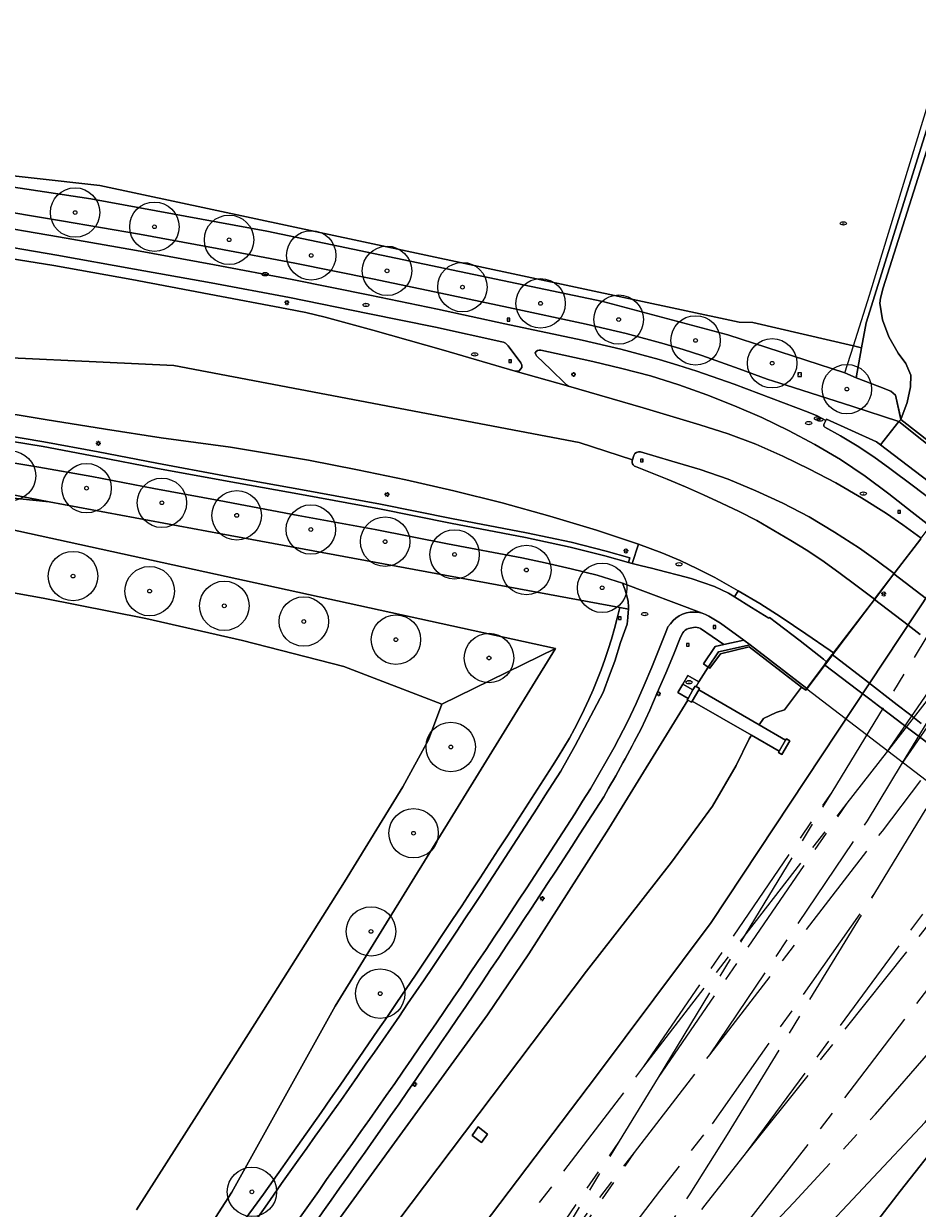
# Model space of a CAD drawing. Header units: metres. Extents: x 187482 to 189800, y 333582 to 335019.
# Tile 80 of 256: x 187783 to 187874, y 334327 to 334447. Entities that reach past the tile are written whole.
import ezdxf
from ezdxf.enums import TextEntityAlignment as Align

# ---------------------------------------------------------------- set-up
doc = ezdxf.new("R2010")
doc.units = ezdxf.units.M
doc.linetypes.add('AM-AS-SO', pattern=[16, 10, -2, 2, -2])
doc.layers.get('0').update_dxf_attribs({"color": 252, "lineweight": 18})
for name, color, linetype, lineweight in [('B-WE-AM-AS_SPOOR_TREIN-G', 252, 'AM-AS-SO', 18), ('B-WE-GR-BEPLANTING_CULTUUR_BOSPLANTSOEN-GV', 252, 'Continuous', 18), ('B-WE-GR-BEPLANTING_CULTUUR_HEESTERS-GV', 252, 'Continuous', 18), ('B-WE-GR-BOOM-S', 252, 'Continuous', 18), ('B-WE-GR-BOUWLAND-GV', 252, 'Continuous', 18), ('B-WE-GR-GRAS-GV', 252, 'Continuous', 18), ('B-WE-GR-HAAG-G', 252, 'GR-HAAG1-SO', 18), ('B-WE-GR-STRUIK-GV', 252, 'Continuous', 18), ('B-WE-GW-TALUD_KRUIN-G', 252, 'Continuous', 18), ('B-WE-IE-MEUBILAIR-S', 252, 'Continuous', 18), ('B-WE-IE-TERREINAFSCHEIDING_KUNSTMATIG_HEKWERK-G', 252, 'IE-TERREINAFSCHEIDING_KUNSTMATIG-SO', 18), ('B-WE-IE-TERREINAFSCHEIDING_KUNSTMATIG_MUUR-G', 252, 'IE-TERREINAFSCHEIDING_KUNSTMATIG-SO', 18), ('B-WE-IE-TERREINAFSCHEIDING_KUNSTMATIG_MUUR-GV', 252, 'Continuous', 18), ('B-WE-KW-KUNSTWERK_DEK-GV', 252, 'Continuous', 18), ('B-WE-OG-TERREIN_ERF-GV', 252, 'Continuous', 18), ('B-WE-OG-WEG-GV', 252, 'Continuous', 18), ('B-WE-VH-GESLOTENVERHARDING-GV', 252, 'Continuous', 18), ('B-WE-VH-GESLOTENVERHARDING_ASFALT-GV', 252, 'Continuous', 18), ('B-WE-VH-GESLOTENVERHARDING_BETON-GV', 252, 'Continuous', 18), ('B-WE-VH-HALFVERHARDING-GV', 252, 'Continuous', 18), ('B-WE-VH-HALFVERHARDING_GRASBETONSTEEN-GV', 252, 'Continuous', 18), ('B-WE-VH-OPENVERHARDING-GV', 252, 'Continuous', 18), ('B-WE-VH-OPENVERHARDING_BETONSTRAATSTEEN-GV', 252, 'Continuous', 18), ('B-WE-VH-OPENVERHARDING_TEGEL-GV', 252, 'Continuous', 18)]:
    doc.layers.add(name, color=color, linetype=linetype, lineweight=lineweight)
doc.styles.add('NLCS-ISO', font='NLCS-ISO.ttf')
doc.linetypes.add('GR-HAAG1-SO', pattern='A,6,[176,NLCS.SHX,S=0.125,R=0,X=0,Y=0],-2', length=8)
doc.linetypes.add('IE-TERREINAFSCHEIDING_KUNSTMATIG-SO', pattern='A,4,[82,NLCS.SHX,S=0.75,R=90,X=0,Y=0],4,-2', length=10)

# ---------------------------------------------------------------- blocks, each defined once
blk = doc.blocks.new('SIE-MEUBILAIR_BORD_VERKEER-SO')
blk.add_lwpolyline([(-0.5625, -0.5625), (0.5625, -0.5625), (0.5625, 0.5625), (-0.5625, 0.5625)], close=True)
at = {"style": 'NLCS-ISO'}
blk.add_text('vb', height=0.75, dxfattribs=at).set_placement((0, 0), align=Align.MIDDLE_CENTER)
blk = doc.blocks.new('SIE-MEUBILAIR_BORD_LOCATIEPAAL-SO')
blk.add_lwpolyline([(-0.75, -0.75), (0.75, -0.75), (0.75, 0.75), (-0.75, 0.75)], close=True)
at = {"style": 'NLCS-ISO'}
blk.add_text('lp', height=0.75, dxfattribs=at).set_placement((0.01, 0.12), align=Align.MIDDLE_CENTER)
blk = doc.blocks.new('SIE-MEUBILAIR_PAAL_LICHTMAST-SO')
for points in [[(-0.62, 0), (-1, 0)], [(-0.71, 0.71), (-0.44, 0.44)], [(0, 1), (0, 0.62)], [(0.44, 0.44), (0.71, 0.71)], [(1, 0), (0.62, 0)], [(-0.71, -0.71), (-0.44, -0.44)], [(0, -0.62), (0, -1)], [(0.44, -0.44), (0.71, -0.71)]]:
    blk.add_lwpolyline(points)
blk.add_circle((0, 0), 0.5)
blk = doc.blocks.new('SIE-MEUBILAIR_PUT_BRANDKRAAN-SO')
blk.add_ellipse((0, 0), major_axis=(1.25, 0), ratio=0.54)
at = {"style": 'NLCS-ISO'}
blk.add_text('bk', height=0.75, dxfattribs=at).set_placement((0.03, 0), align=Align.MIDDLE_CENTER)
blk = doc.blocks.new('SIE-MEUBILAIR_PUT_RIOOLPUT-SO')
blk.add_ellipse((0, 0), major_axis=(1.25, 0), ratio=0.54)
at = {"style": 'NLCS-ISO'}
blk.add_text('ri', height=0.75, dxfattribs=at).set_placement((-0.04, 0.07), align=Align.MIDDLE_CENTER)
blk = doc.blocks.new('SIE-MEUBILAIR_PUT_DRAINAGEPUT-SO')
blk.add_ellipse((0, 0), major_axis=(1.25, 0), ratio=0.54)
at = {"style": 'NLCS-ISO'}
blk.add_text('dr', height=0.75, dxfattribs=at).set_placement((0.03, 0), align=Align.MIDDLE_CENTER)
blk = doc.blocks.new('SIE-MEUBILAIR_PUT_KOLK-SO')
blk.add_ellipse((0, 0), major_axis=(1.25, 0), ratio=0.54)
at = {"style": 'NLCS-ISO'}
blk.add_text('klk', height=0.75, dxfattribs=at).set_placement((0.03, 0), align=Align.MIDDLE_CENTER)
blk = doc.blocks.new('SIE-MEUBILAIR_PUT_WATERLEIDINGPUT-SO')
blk.add_ellipse((0, 0), major_axis=(1.25, 0), ratio=0.54)
at = {"style": 'NLCS-ISO'}
blk.add_text('wl', height=0.75, dxfattribs=at).set_placement((-0.14, 0), align=Align.MIDDLE_CENTER)
blk = doc.blocks.new('SGR-BOOM_GBKN-SO')
at = {"color": 0, "linetype": 'ByBlock', "lineweight": 18}
for radius in [2, 0.15]:
    blk.add_circle((0, 0), radius, dxfattribs=at)

msp = doc.modelspace()

# ---------------------------------------------------------------- linework, layer by layer
at = {"layer": 'B-WE-AM-AS_SPOOR_TREIN-G', "flags": 128}
for points in [[(187857.924, 334324.118), (187861.126, 334327.444), (187869.403, 334336.405), (187877.381, 334345.633), (187885.052, 334355.117), (187907.055, 334383.766), (187919.446, 334400.306), (187964.037, 334461.269), (188014.121, 334529.555), (188019.373, 334536.952), (188024.886, 334545.059), (188030.999, 334554.291), (188033.928, 334558.91), (188041.848, 334572.091), (188047.589, 334581.858), (188054.325, 334594.331), (188058.42, 334602.463), (188063.933, 334614.001), (188068.761, 334624.627), (188073.46, 334635.607), (188076.268, 334642.517), (188085.612, 334667.598), (188104.52, 334718.62)], [(187870.495, 334372.939), (187889.629, 334400.758)], [(187872.031, 334371.781), (187889.629, 334400.758)], [(187870.495, 334372.939), (187891.182, 334399.674)], [(187872.031, 334371.781), (187891.182, 334399.674)], [(187856.428, 334325.45), (187865.581, 334337.157), (187893.904, 334374.151), (187906.263, 334390.79)], [(187864.985, 334368.96), (187874.62, 334384.729)], [(187866.506, 334367.849), (187870.495, 334372.939)], [(187868.561, 334366.074), (187872.031, 334371.781)], [(187870.094, 334365.041), (187873.986, 334370.159)], [(187845.953, 334341.221), (187864.985, 334368.96)], [(187847.429, 334340.117), (187864.985, 334368.96)], [(187869.315, 334358.749), (187875.57, 334369.009)], [(187845.953, 334341.221), (187866.506, 334367.849)], [(187847.429, 334340.117), (187866.506, 334367.849)], [(187856.337, 334332.506), (187882.172, 334367.478)], [(187852.632, 334342.403), (187868.561, 334366.074)], [(187856.337, 334332.506), (187883.449, 334366.435)], [(187852.632, 334342.403), (187870.094, 334365.041)], [(187852.878, 334335.415), (187869.315, 334358.749)], [(187854.421, 334334.346), (187869.315, 334358.749)], [(187844.995, 334332.525), (187852.632, 334342.403)], [(187759.423, 334229.458), (187820.803, 334308.764), (187831.013, 334321.721), (187845.953, 334341.221)], [(187843.497, 334333.669), (187847.429, 334340.117)], [(187823.857, 334297.908), (187829.483, 334305.046), (187847.56, 334328.594), (187852.878, 334335.415)], [(187850.649, 334328.323), (187854.421, 334334.346)], [(187824.369, 334305.812), (187843.497, 334333.669)], [(187825.931, 334304.759), (187843.497, 334333.669)], [(187824.369, 334305.812), (187844.995, 334332.525)], [(187825.931, 334304.759), (187844.995, 334332.525)], [(187852.164, 334327.2), (187856.337, 334332.506)], [(187834.689, 334304.573), (187850.649, 334328.323)], [(187834.689, 334304.573), (187852.164, 334327.2)]]:
    msp.add_lwpolyline(points, dxfattribs=at)
at = {"layer": 'B-WE-GR-BEPLANTING_CULTUUR_BOSPLANTSOEN-GV', "flags": 128}
msp.add_lwpolyline([(187754.438, 334401.558), (187785.769, 334398.35), (187776.989, 334400.047), (187754.091, 334402.271), (187746.848, 334402.974), (187745.487, 334393.902), (187754.978, 334392.907), (187765.943, 334391.863), (187775.187, 334390.396), (187785.155, 334388.618), (187795.542, 334386.552), (187805.331, 334384.323), (187815.595, 334381.689), (187825.514, 334377.878), (187837.007, 334383.52)], close=True, dxfattribs=at)
at = {"layer": 'B-WE-GR-BEPLANTING_CULTUUR_HEESTERS-GV', "flags": 128}
for points in [[(187779.142, 334428.111), (187787.033, 334426.791), (187794.907, 334425.421), (187802.781, 334423.966), (187810.634, 334422.494), (187818.485, 334420.9), (187825.412, 334419.461), (187832.247, 334418.021), (187840.109, 334416.325), (187844.15, 334415.367), (187848.005, 334414.325), (187849.923, 334413.775), (187851.818, 334413.143), (187853.705, 334412.491), (187855.603, 334411.802), (187858.419, 334410.771), (187860.341, 334410.166), (187867.004, 334408.015), (187871.759, 334406.481), (187871.96, 334406.691), (187871.909, 334406.919), (187871.411, 334409.14), (187870.93, 334409.558), (187869.819, 334409.977), (187867.429, 334410.904), (187866.299, 334411.395), (187854.46, 334415.254), (187841.789, 334418.634), (187807.792, 334425.728), (187789.98, 334429.013), (187765.169, 334432.752)], [(187778.941, 334404.967), (187785.15, 334403.937), (187790.65, 334402.91), (187796.576, 334401.767), (187803.427, 334400.498), (187811.304, 334399.076), (187819.214, 334397.633), (187826.372, 334396.177), (187833.974, 334394.728), (187838.481, 334393.767), (187842.007, 334392.88), (187844.409, 334392.197), (187844.531, 334392.683), (187842.136, 334393.363), (187838.594, 334394.254), (187834.073, 334395.218), (187826.469, 334396.668), (187819.309, 334398.124), (187811.393, 334399.568), (187803.517, 334400.99), (187796.669, 334402.258), (187790.743, 334403.401), (187785.237, 334404.429), (187779.017, 334405.461)]]:
    msp.add_lwpolyline(points, dxfattribs=at)
at = {"layer": 'B-WE-GR-BOUWLAND-GV', "flags": 128}
msp.add_lwpolyline([(187794.604, 334326.705), (187800.668, 334336.211), (187808.092, 334347.93), (187815.641, 334359.887), (187821.566, 334369.505), (187824.173, 334374.255), (187825.514, 334377.878), (187815.595, 334381.689), (187805.331, 334384.323), (187795.542, 334386.552), (187785.155, 334388.618), (187775.187, 334390.396), (187765.943, 334391.863), (187754.978, 334392.907), (187745.487, 334393.902), (187744.47, 334390.204), (187743.242, 334386.588), (187741.014, 334381.232), (187736.967, 334372.199), (187732.996, 334362.993), (187737.607, 334360.887), (187733.836, 334353.344), (187731.185, 334348.213), (187728.277, 334343.314)], dxfattribs=at)
at = {"layer": 'B-WE-GR-GRAS-GV', "flags": 128}
for points in [[(187960.738, 334447.155), (187955.228, 334438.614), (187947.277, 334427.92), (187931.958, 334408.035), (187930.857, 334408.882), (187924.729, 334400.556), (187911.421, 334382.959), (187886.323, 334350.273), (187874.396, 334335.576), (187862.88, 334323.298), (187849.569, 334308.42), (187839.3, 334295.913), (187826.666, 334279.575), (187805.434, 334252.654), (187782.944, 334223.947), (187753.244, 334184.193), (187742.727, 334168.186), (187723.876, 334137.692)], [(187688.794, 334141.65), (187702.22, 334158.515), (187713.741, 334173.697), (187740.459, 334207.404), (187754.911, 334227.718), (187764.965, 334241), (187800.207, 334286.456), (187815.659, 334307.781), (187828.73, 334323.868), (187841.165, 334340.272), (187852.754, 334355.777), (187881.49, 334399.2), (187886.806, 334410.254), (187895.22, 334424.383)], [(187889.542, 334350.981), (187871.897, 334328.604), (187858.077, 334310.691), (187843.574, 334292.415), (187827.845, 334272.216), (187815.118, 334254.891), (187812.166, 334251.055), (187808.423, 334245.867), (187803.15, 334239.187), (187801.517, 334236.627), (187800.547, 334234.229), (187799.563, 334232.471), (187798.348, 334231.202), (187797.268, 334230.413), (187795.09, 334228.558), (187793.294, 334226.829), (187789.318, 334222.061), (187780.345, 334209.921), (187766.597, 334191.797), (187759.701, 334182.222), (187750.994, 334168.926), (187736.738, 334144.819)], [(187736.738, 334144.819), (187750.994, 334168.926), (187759.701, 334182.222), (187766.597, 334191.797), (187780.345, 334209.921), (187789.318, 334222.061), (187793.294, 334226.829), (187795.09, 334228.558), (187797.268, 334230.413), (187798.348, 334231.202), (187799.563, 334232.471), (187800.547, 334234.229), (187801.517, 334236.627), (187803.15, 334239.187), (187808.423, 334245.867), (187812.166, 334251.055), (187815.118, 334254.891), (187827.845, 334272.216), (187843.574, 334292.415), (187858.077, 334310.691), (187871.897, 334328.604), (187889.542, 334350.981)]]:
    msp.add_lwpolyline(points, dxfattribs=at)
at = {"layer": 'B-WE-GR-GRAS-GV'}
msp.add_lwpolyline([(187873.96, 334394.604), (187871.369, 334391.216), (187871.287, 334391.108), (187871.248, 334391.057), (187869.287, 334388.494), (187869.274, 334388.477), (187865.128, 334383.06), (187865.059, 334382.969), (187865.007, 334382.901), (187864.439, 334382.157), (187864.217, 334381.866), (187864.111, 334381.727), (187862.452, 334379.45), (187862.433, 334379.424), (187862.329, 334379.282), (187861.899, 334379.612), (187860.17, 334377.314), (187859.333, 334377.039), (187858.056, 334376.417), (187857.612, 334375.796), (187860.295, 334374.25), (187860.369, 334374.38), (187860.716, 334374.18), (187859.917, 334372.794), (187859.57, 334372.994), (187859.645, 334373.124), (187856.852, 334374.734), (187856.593, 334374.371), (187855.304, 334371.673), (187852.896, 334367.561), (187848.73, 334361.876), (187840.154, 334350.852), (187810.042, 334310.996)], dxfattribs=at)
at = {"layer": 'B-WE-GR-GRAS-GV', "flags": 128}
for points in [[(187851.226, 334379.65), (187851.572, 334379.451), (187851.497, 334379.321), (187857.612, 334375.796), (187858.056, 334376.417), (187859.333, 334377.039), (187860.17, 334377.314), (187861.899, 334379.612), (187856.615, 334383.694), (187853.708, 334382.97), (187852.632, 334381.509), (187852.447, 334381.634), (187851.518, 334380.126)], [(187850.773, 334378.065), (187850.388, 334378.287), (187842.407, 334365.303), (187834.308, 334352.607), (187830.12, 334346.459), (187806.652, 334314.118), (187806.094, 334313.349), (187806.152, 334313.307), (187806.284, 334313.489), (187806.689, 334313.195), (187806.798, 334313.346), (187810.042, 334310.996), (187840.154, 334350.852), (187848.73, 334361.876), (187852.896, 334367.561), (187855.304, 334371.673), (187856.593, 334374.371), (187856.852, 334374.734), (187850.848, 334378.195)], [(187828.563, 334334.245), (187829.168, 334335.109), (187830.142, 334334.377), (187829.51, 334333.535)]]:
    msp.add_lwpolyline(points, close=True, dxfattribs=at)
at = {"layer": 'B-WE-GR-HAAG-G', "ltscale": 0.2, "flags": 128}
for points in [[(187866.299, 334411.395), (187867.167, 334414.132), (187868.795, 334419.261), (187892.943, 334498.065), (187904.098, 334534.079), (187908.274, 334547.908), (187913.002, 334562.354), (187917.479, 334576.849), (187922.726, 334592.722), (187935.081, 334630.664), (187948.15, 334666.558), (187954.353, 334667.197)], [(187730.65, 334435.03), (187745.575, 334434.625), (187747.386, 334434.494), (187753.511, 334434.05), (187765.169, 334432.752), (187789.98, 334429.013), (187807.792, 334425.728), (187841.789, 334418.634), (187854.46, 334415.254), (187866.299, 334411.395), (187867.429, 334410.904)]]:
    msp.add_lwpolyline(points, dxfattribs=at)
at = {"layer": 'B-WE-GR-STRUIK-GV', "flags": 128}
for points in [[(187882.167, 334460.353), (187868.438, 334416.461), (187867.981, 334413.943), (187867.429, 334410.904), (187869.819, 334409.977), (187870.93, 334409.558), (187871.411, 334409.14), (187871.909, 334406.919), (187871.96, 334406.691), (187872.6, 334408.397), (187872.914, 334409.989), (187872.969, 334411.161), (187872.461, 334412.355), (187871.677, 334413.39), (187870.735, 334415.044), (187870.079, 334416.748), (187869.817, 334418.442), (187869.876, 334418.948), (187870.176, 334419.999), (187879.625, 334449.906)], [(187879.625, 334449.906), (187870.176, 334419.999), (187869.876, 334418.948), (187869.817, 334418.442), (187870.079, 334416.748), (187870.735, 334415.044), (187871.677, 334413.39), (187872.461, 334412.355), (187872.969, 334411.161), (187872.914, 334409.989), (187872.6, 334408.397), (187871.96, 334406.691), (187877.777, 334402.122)]]:
    msp.add_lwpolyline(points, dxfattribs=at)
at = {"layer": 'B-WE-GW-TALUD_KRUIN-G', "flags": 128}
msp.add_lwpolyline([(187879.625, 334449.906), (187870.176, 334419.999), (187869.876, 334418.948), (187869.817, 334418.442), (187870.079, 334416.748), (187870.735, 334415.044), (187871.677, 334413.39), (187872.461, 334412.355), (187872.969, 334411.161), (187872.914, 334409.989), (187872.6, 334408.397), (187871.96, 334406.691)], dxfattribs=at)
at = {"layer": 'B-WE-IE-TERREINAFSCHEIDING_KUNSTMATIG_HEKWERK-G', "ltscale": 0.2, "flags": 128}
for points in [[(187867.429, 334410.904), (187868.438, 334416.461), (187882.167, 334460.353), (187889.444, 334484.053), (187896.138, 334505.128), (187906.429, 334538.082), (187913.777, 334551.719), (187922.984, 334565.274), (187918.508, 334571.343), (187924.381, 334587.176), (187931.943, 334607.186), (187936.779, 334620.586), (187942.27, 334634.707), (187948.098, 334649.985), (187955.577, 334670.727), (187957.982, 334677.232), (187958.526, 334677.025), (187960.412, 334681.823), (187959.818, 334682.067), (187962.087, 334687.867), (187966.22, 334698.907), (187966.911, 334701.147), (187969.455, 334708.035), (187971.442, 334713.257), (187973.839, 334719.605), (187977.887, 334730.567), (187986.88, 334727.228), (187997.421, 334723.263), (188002.14, 334721.58), (188004.311, 334720.725), (188015.561, 334716.645), (188022.525, 334714.024), (188026.954, 334712.419), (188027.92, 334714.667), (188028.708, 334716.927), (188029.459, 334719.09), (188033.679, 334730.365), (188036.309, 334737.597), (188038.882, 334744.597), (188040.304, 334748.36), (188044.63, 334760.164), (188047.344, 334767.5), (188049.577, 334773.439), (188052.341, 334781.207), (188051.604, 334781.491), (188049.529, 334782.197)], [(187871.96, 334406.691), (187871.411, 334409.14), (187870.93, 334409.558), (187869.819, 334409.977), (187867.429, 334410.904)], [(187852.447, 334381.634), (187851.518, 334380.126), (187851.226, 334379.65)], [(187852.447, 334381.634), (187852.632, 334381.509)], [(187851.226, 334379.65), (187851.139, 334379.701), (187850.918, 334379.318), (187850.419, 334378.451), (187850.34, 334378.314), (187850.388, 334378.287)], [(187850.388, 334378.287), (187842.407, 334365.303)], [(187842.407, 334365.303), (187834.308, 334352.607)], [(187834.308, 334352.607), (187830.12, 334346.459)], [(187830.12, 334346.459), (187806.652, 334314.118), (187806.094, 334313.349)]]:
    msp.add_lwpolyline(points, dxfattribs=at)
at = {"layer": 'B-WE-IE-TERREINAFSCHEIDING_KUNSTMATIG_MUUR-G', "ltscale": 0.2, "flags": 128}
msp.add_lwpolyline([(187871.343, 334391.183), (187862.329, 334379.282)], dxfattribs=at)
at = {"layer": 'B-WE-IE-TERREINAFSCHEIDING_KUNSTMATIG_MUUR-GV', "flags": 128}
msp.add_lwpolyline([(187856.704, 334383.887), (187856.062, 334384.35), (187854.044, 334383.899), (187853.149, 334383.701), (187851.975, 334381.967), (187852.352, 334381.701), (187852.447, 334381.634), (187853.484, 334383.177)], close=True, dxfattribs=at)
at = {"layer": 'B-WE-KW-KUNSTWERK_DEK-GV', "flags": 128}
msp.add_lwpolyline([(187873.96, 334394.604), (187871.369, 334391.216), (187871.248, 334391.057), (187869.274, 334388.477), (187865.059, 334382.969), (187865.007, 334382.901), (187864.217, 334381.866), (187864.111, 334381.727), (187862.433, 334379.424), (187894.64, 334354.759)], dxfattribs=at)
at = {"layer": 'B-WE-OG-TERREIN_ERF-GV', "flags": 128}
msp.add_lwpolyline([(187730.053, 334455.363), (187722.599, 334440.094), (187723.634, 334436.803), (187729.502, 334435.996), (187747.34, 334435.001), (187748.021, 334434.963), (187763.979, 334433.344), (187790.894, 334430.359), (187817.582, 334424.651), (187855.583, 334416.524), (187856.98, 334416.493), (187867.167, 334414.132), (187867.981, 334413.943), (187868.438, 334416.461), (187882.167, 334460.353)], dxfattribs=at)
msp.add_lwpolyline([(187867.981, 334413.943), (187867.167, 334414.132), (187856.98, 334416.493), (187855.583, 334416.524), (187817.582, 334424.651), (187790.894, 334430.359), (187763.979, 334433.344), (187748.021, 334434.963), (187747.34, 334435.001), (187747.386, 334434.494), (187753.511, 334434.05), (187765.169, 334432.752), (187789.98, 334429.013), (187807.792, 334425.728), (187841.789, 334418.634), (187854.46, 334415.254), (187866.299, 334411.395), (187867.429, 334410.904)], close=True, dxfattribs=at)
at = {"layer": 'B-WE-OG-WEG-GV', "flags": 128}
for points in [[(187779.017, 334405.461), (187785.237, 334404.429), (187790.743, 334403.401), (187796.669, 334402.258), (187803.517, 334400.99), (187811.393, 334399.568), (187819.309, 334398.124), (187826.469, 334396.668), (187834.073, 334395.218), (187838.594, 334394.254), (187842.136, 334393.363), (187844.531, 334392.683), (187844.409, 334392.197), (187844.769, 334392.095), (187845.398, 334394.056), (187841.171, 334395.496), (187836.439, 334396.895), (187831.619, 334398.245), (187826.73, 334399.467), (187821.859, 334400.569), (187816.966, 334401.575), (187812.011, 334402.568), (187804.124, 334403.894), (187797.104, 334404.835), (187791.476, 334405.7), (187785.356, 334406.667), (187779.24, 334407.685)], [(187776.989, 334400.047), (187785.769, 334398.35), (187803.179, 334395.121), (187843.505, 334387.642), (187844.388, 334387.478), (187844.401, 334387.732), (187844.352, 334388.26), (187844.234, 334388.847), (187844.033, 334389.514), (187843.803, 334390.104), (187841.219, 334390.929), (187838.58, 334391.559), (187835.959, 334392.177), (187833.601, 334392.678), (187826.071, 334394.115), (187818.764, 334395.566), (187810.955, 334396.977), (187802.979, 334398.5), (187796.361, 334399.701), (187790.075, 334400.9), (187784.745, 334401.857), (187778.646, 334402.883)], [(187843.505, 334387.642), (187803.179, 334395.121), (187785.769, 334398.35), (187754.438, 334401.558), (187837.007, 334383.52), (187814.712, 334347.312), (187804.272, 334328.494), (187790.369, 334306.955), (187772.725, 334283.514), (187791.184, 334306.206), (187806.463, 334326.933)], [(187837.536, 334371.102), (187839.011, 334373.678), (187841.838, 334379.061), (187842.474, 334380.801), (187843.003, 334382.236), (187843.591, 334384.122), (187844.242, 334385.967), (187844.322, 334386.629), (187844.372, 334387.156), (187844.388, 334387.478), (187843.505, 334387.642)], [(187842.407, 334365.303), (187850.388, 334378.287), (187850.34, 334378.314), (187850.419, 334378.451), (187849.385, 334379.048), (187849.884, 334379.914), (187850.383, 334380.78), (187851.518, 334380.126), (187852.447, 334381.634), (187852.352, 334381.701), (187851.975, 334381.967), (187853.149, 334383.701), (187854.044, 334383.899), (187851.691, 334385.53)], [(187849.892, 334385.084), (187849.651, 334384.644), (187848.94, 334382.874), (187848.164, 334381.022), (187847.294, 334379.012), (187846.536, 334377.265), (187845.664, 334375.38)], [(187850.968, 334385.639), (187850.466, 334385.516)], [(187790.369, 334306.955), (187804.272, 334328.494), (187814.712, 334347.312), (187837.007, 334383.52), (187825.514, 334377.878), (187824.173, 334374.255), (187821.566, 334369.505), (187815.641, 334359.887), (187808.092, 334347.93), (187800.668, 334336.211), (187794.604, 334326.705)], [(187711.719, 334192.156), (187746.321, 334234.833), (187757.069, 334248.941), (187756.378, 334249.472), (187757.11, 334250.423), (187757.697, 334251.186), (187758.379, 334250.661), (187805.198, 334312.114), (187805.507, 334312.54), (187804.451, 334313.304), (187805.038, 334314.114), (187805.321, 334313.909), (187805.878, 334314.679), (187806.652, 334314.118), (187830.12, 334346.459), (187834.308, 334352.607), (187842.407, 334365.303)], [(187806.463, 334326.933), (187791.184, 334306.206)]]:
    msp.add_lwpolyline(points, dxfattribs=at)
for points in [[(187871.96, 334406.691), (187871.759, 334406.481), (187878.723, 334400.919), (187878.938, 334401.21), (187877.777, 334402.122)], [(187856.704, 334383.887), (187853.484, 334383.177), (187852.447, 334381.634), (187852.632, 334381.509), (187853.708, 334382.97), (187856.615, 334383.694), (187861.899, 334379.612), (187862.329, 334379.282), (187862.433, 334379.424), (187862.452, 334379.45)]]:
    msp.add_lwpolyline(points, close=True, dxfattribs=at)
at = {"layer": 'B-WE-OG-WEG-GV'}
for points in [[(187836.694, 334371.641, 0.0905617), (187843.505, 334387.642)], [(187843.505, 334387.642, -0.0905617), (187836.694, 334371.641)], [(187851.691, 334385.53, 0.1675129), (187850.968, 334385.639)], [(187850.466, 334385.516, 0.2165938), (187849.892, 334385.084)], [(187845.664, 334375.38, -0.0114777), (187841.885, 334368.515)], [(187806.463, 334326.933, 0.0139732), (187836.694, 334371.641)], [(187836.694, 334371.641, -0.0139732), (187806.463, 334326.933)], [(187810.973, 334331.745, 0.0148075), (187837.536, 334371.102)], [(187841.885, 334368.515, -0.0125536), (187815.158, 334328.899)], [(187783.502, 334294.21, 0.0093527), (187810.973, 334331.745)], [(187815.158, 334328.899, -0.0098194), (187787.639, 334291.262)]]:
    msp.add_lwpolyline(points, format="xyb", dxfattribs=at)
at = {"layer": 'B-WE-VH-GESLOTENVERHARDING-GV', "flags": 128}
for points in [[(187851.139, 334379.701), (187851.226, 334379.65), (187851.518, 334380.126), (187850.383, 334380.78), (187849.884, 334379.914), (187850.918, 334379.318)], [(187851.497, 334379.321), (187851.572, 334379.451), (187851.226, 334379.65), (187851.139, 334379.701), (187850.918, 334379.318), (187850.419, 334378.451), (187850.34, 334378.314), (187850.388, 334378.287), (187850.773, 334378.065), (187850.848, 334378.195)], [(187856.852, 334374.734), (187859.645, 334373.124), (187860.295, 334374.25), (187857.612, 334375.796), (187851.497, 334379.321), (187850.848, 334378.195)], [(187860.295, 334374.25), (187859.645, 334373.124), (187859.57, 334372.994), (187859.917, 334372.794), (187860.716, 334374.18), (187860.369, 334374.38)]]:
    msp.add_lwpolyline(points, close=True, dxfattribs=at)
at = {"layer": 'B-WE-VH-GESLOTENVERHARDING_ASFALT-GV', "flags": 128}
for points in [[(187727.196, 334429.056), (187733.054, 334429.116), (187739.014, 334428.976), (187744.947, 334428.664), (187750.929, 334428.252), (187756.884, 334427.689), (187762.781, 334426.995), (187770.732, 334425.868), (187778.649, 334424.657), (187786.55, 334423.311), (187794.408, 334421.891), (187802.157, 334420.498), (187810.108, 334419.037), (187818.006, 334417.395), (187824.874, 334416.006), (187831.575, 334414.541)], [(187870.826, 334401.737), (187869.222, 334402.917), (187867.548, 334404.022), (187865.835, 334405.017), (187864.25, 334405.9), (187864.144, 334406.016), (187864.145, 334406.169), (187864.349, 334406.588), (187863.469, 334407.041), (187862.569, 334407.422), (187858.828, 334408.853), (187855.071, 334410.245), (187851.293, 334411.57), (187849.387, 334412.179), (187847.487, 334412.762), (187843.603, 334413.788), (187839.719, 334414.699), (187831.895, 334416.372), (187825.054, 334417.835), (187818.207, 334419.267), (187810.376, 334420.86), (187802.51, 334422.32), (187794.623, 334423.794), (187786.734, 334425.17), (187778.835, 334426.494)], [(187874.023, 334394.686), (187872.154, 334396.027), (187870.492, 334397.157), (187867.963, 334398.759), (187865.366, 334400.267), (187862.704, 334401.67), (187860.009, 334402.961), (187857.276, 334404.171), (187854.466, 334405.223), (187851.619, 334406.141), (187845.869, 334407.861), (187838.322, 334410.052), (187832.941, 334411.561), (187825.683, 334413.683), (187818.518, 334415.731), (187813.703, 334417.038), (187811.759, 334417.504), (187809.809, 334417.891), (187801.956, 334419.368), (187794.135, 334420.851), (187786.231, 334422.251), (187778.416, 334423.508), (187770.422, 334424.627)], [(187844.796, 334402.598), (187839.393, 334404.335), (187798.383, 334412.133), (187774.026, 334413.293), (187766.183, 334414.111)], [(187766.183, 334414.111), (187774.026, 334413.293), (187798.383, 334412.133), (187839.393, 334404.335), (187844.796, 334402.598), (187844.94, 334403.041)], [(187832.204, 334414.127), (187833.508, 334412.4), (187833.607, 334412.173), (187833.601, 334411.926), (187833.341, 334411.618), (187832.941, 334411.561), (187838.322, 334410.052), (187838.134, 334410.174), (187837.972, 334410.33), (187836.544, 334411.733), (187835.101, 334413.117), (187835.005, 334413.256), (187834.942, 334413.421)], [(187835.521, 334413.707), (187837.849, 334413.192), (187840.79, 334412.546), (187843.714, 334411.855), (187846.634, 334411.081), (187849.49, 334410.179), (187852.333, 334409.183), (187855.117, 334408.054), (187857.877, 334406.867), (187860.591, 334405.56), (187863.251, 334404.164), (187865.83, 334402.631), (187868.329, 334400.945), (187870.749, 334399.143), (187873.102, 334397.293), (187874.933, 334395.875), (187874.953, 334395.901), (187876.256, 334397.605), (187876.275, 334397.63), (187875.616, 334398.119), (187873.223, 334399.927), (187870.826, 334401.737)], [(187803.427, 334400.498), (187796.576, 334401.767), (187790.65, 334402.91), (187785.15, 334403.937), (187778.941, 334404.967), (187772.395, 334405.893), (187766.259, 334406.628), (187759.342, 334407.414), (187753.452, 334407.974), (187749.735, 334408.299), (187747.308, 334408.512), (187746.302, 334408.54), (187745.3, 334408.624)], [(187779.24, 334407.685), (187785.356, 334406.667), (187791.476, 334405.7), (187797.104, 334404.835), (187804.124, 334403.894), (187812.011, 334402.568), (187816.966, 334401.575), (187821.859, 334400.569), (187826.73, 334399.467), (187831.619, 334398.245), (187836.439, 334396.895), (187841.171, 334395.496), (187845.398, 334394.056), (187847.767, 334393.184), (187849.625, 334392.424), (187851.384, 334391.586), (187853.141, 334390.68), (187855.499, 334389.352), (187857.691, 334388.046), (187859.828, 334386.664), (187862.326, 334385.002), (187864.804, 334383.297), (187865.128, 334383.06), (187869.274, 334388.477), (187869.287, 334388.494), (187867.406, 334389.922), (187865.812, 334391.093), (187864.18, 334392.273), (187862.541, 334393.387), (187860.812, 334394.437), (187859.113, 334395.464), (187857.375, 334396.448), (187855.59, 334397.362), (187853.797, 334398.229), (187851.998, 334399.068), (187850.149, 334399.869), (187848.297, 334400.642), (187846.435, 334401.382), (187845.11, 334401.912)], [(187778.646, 334402.883), (187784.745, 334401.857), (187790.075, 334400.9), (187796.361, 334399.701), (187802.979, 334398.5), (187810.955, 334396.977), (187818.764, 334395.566), (187826.071, 334394.115), (187833.601, 334392.678), (187835.959, 334392.177), (187838.58, 334391.559), (187841.219, 334390.929), (187843.803, 334390.104), (187851.833, 334387.083), (187852.17, 334386.956), (187852.538, 334386.783), (187852.854, 334386.584), (187853.691, 334386.057), (187856.062, 334384.35), (187856.704, 334383.887), (187862.452, 334379.45), (187864.111, 334381.727), (187864.217, 334381.866), (187864.439, 334382.157), (187864.128, 334382.438), (187861.757, 334384.271), (187859.383, 334386.111), (187858.663, 334386.651), (187858.596, 334386.582), (187856.831, 334387.666), (187855.117, 334388.724), (187854.496, 334389.104), (187853.799, 334389.461), (187853.079, 334389.784), (187851.926, 334390.201), (187850.726, 334390.594), (187849.468, 334390.925), (187848.122, 334391.28), (187846.719, 334391.627), (187845.704, 334391.872), (187844.769, 334392.095), (187844.409, 334392.197), (187842.007, 334392.88), (187838.481, 334393.767), (187833.974, 334394.728), (187826.372, 334396.177), (187819.214, 334397.633), (187811.304, 334399.076), (187803.427, 334400.498)], [(187845.613, 334403.397), (187848.771, 334402.472), (187851.649, 334401.61), (187854.49, 334400.63), (187857.276, 334399.474), (187860.016, 334398.217), (187862.671, 334396.829), (187865.254, 334395.291), (187867.784, 334393.656), (187869.405, 334392.484), (187871.287, 334391.108), (187871.369, 334391.216), (187873.96, 334394.604)], [(187873.96, 334394.604), (187871.369, 334391.216), (187871.248, 334391.057), (187874.531, 334388.55)], [(187840.553, 334369.308), (187842.949, 334373.476), (187844.321, 334376.147), (187845.159, 334377.953), (187845.964, 334379.789), (187846.771, 334381.636), (187847.499, 334383.483), (187848.225, 334385.33), (187848.386, 334385.712), (187848.633, 334386.009), (187848.897, 334386.344), (187849.169, 334386.576), (187849.533, 334386.811), (187849.86, 334386.966), (187850.265, 334387.104), (187850.637, 334387.172), (187851.01, 334387.175), (187851.427, 334387.175), (187851.833, 334387.083), (187843.803, 334390.104), (187844.033, 334389.514), (187844.234, 334388.847), (187844.352, 334388.26), (187844.401, 334387.732), (187844.388, 334387.478), (187844.372, 334387.156), (187844.322, 334386.629), (187844.242, 334385.967), (187843.591, 334384.122), (187843.003, 334382.236), (187842.474, 334380.801), (187841.838, 334379.061), (187839.011, 334373.678), (187837.536, 334371.102)], [(187873.917, 334384.927), (187872.703, 334385.855), (187869.274, 334388.477), (187865.059, 334382.969), (187865.007, 334382.901), (187868.366, 334380.3), (187869.573, 334379.366), (187870.361, 334378.755), (187871.574, 334377.817), (187872.811, 334376.858), (187874.019, 334375.924)], [(187875.476, 334373.33), (187873.284, 334374.99), (187872.067, 334375.912), (187870.918, 334376.781), (187869.697, 334377.706), (187868.802, 334378.384), (187867.586, 334379.305), (187864.217, 334381.866), (187864.111, 334381.727), (187862.433, 334379.424), (187894.64, 334354.759)]]:
    msp.add_lwpolyline(points, dxfattribs=at)
at = {"layer": 'B-WE-VH-GESLOTENVERHARDING_ASFALT-GV'}
for points in [[(187831.575, 334414.541, -0.2062653), (187832.204, 334414.127)], [(187834.942, 334413.421, -0.2998684), (187835.521, 334413.707)], [(187845.11, 334401.912, -0.4317701), (187844.796, 334402.598)], [(187844.94, 334403.041, -0.4012973), (187845.613, 334403.397)], [(187837.536, 334371.102, -0.0148075), (187810.973, 334331.745)], [(187813.852, 334329.772, 0.0142957), (187840.553, 334369.308)], [(187810.973, 334331.745, -0.0093527), (187783.502, 334294.21)], [(187786.414, 334292.224, 0.0098493), (187813.852, 334329.772)]]:
    msp.add_lwpolyline(points, format="xyb", dxfattribs=at)
at = {"layer": 'B-WE-VH-GESLOTENVERHARDING_BETON-GV', "flags": 128}
for points in [[(187727.13, 334427.77), (187732.958, 334427.777), (187738.949, 334427.678), (187744.698, 334427.427), (187750.65, 334426.973), (187756.7, 334426.377), (187762.605, 334425.682), (187770.422, 334424.627), (187778.416, 334423.508), (187786.231, 334422.251), (187794.135, 334420.851), (187801.956, 334419.368), (187809.809, 334417.891), (187811.759, 334417.504), (187813.703, 334417.038), (187818.518, 334415.731), (187825.683, 334413.683), (187832.941, 334411.561), (187833.341, 334411.618), (187833.601, 334411.926), (187833.607, 334412.173), (187833.508, 334412.4), (187832.204, 334414.127)], [(187831.575, 334414.541), (187824.874, 334416.006), (187818.006, 334417.395), (187810.108, 334419.037), (187802.157, 334420.498), (187794.408, 334421.891), (187786.55, 334423.311), (187778.649, 334424.657), (187770.732, 334425.868), (187762.781, 334426.995), (187756.884, 334427.689), (187750.929, 334428.252), (187744.947, 334428.664)], [(187834.942, 334413.421), (187835.005, 334413.256), (187835.101, 334413.117), (187836.544, 334411.733), (187837.972, 334410.33), (187838.134, 334410.174), (187838.322, 334410.052), (187845.869, 334407.861), (187851.619, 334406.141), (187854.466, 334405.223), (187857.276, 334404.171), (187860.009, 334402.961), (187862.704, 334401.67), (187865.366, 334400.267), (187867.963, 334398.759), (187870.492, 334397.157), (187872.154, 334396.027), (187874.023, 334394.686), (187874.933, 334395.875), (187873.102, 334397.293), (187870.749, 334399.143)], [(187870.749, 334399.143), (187868.329, 334400.945), (187865.83, 334402.631), (187863.251, 334404.164), (187860.591, 334405.56), (187857.877, 334406.867), (187855.117, 334408.054), (187852.333, 334409.183), (187849.49, 334410.179), (187846.634, 334411.081), (187843.714, 334411.855), (187840.79, 334412.546), (187837.849, 334413.192), (187835.521, 334413.707)], [(187844.94, 334403.041), (187844.796, 334402.598)], [(187857.276, 334399.474), (187854.49, 334400.63), (187851.649, 334401.61), (187848.771, 334402.472), (187845.613, 334403.397)], [(187845.11, 334401.912), (187846.435, 334401.382), (187848.297, 334400.642), (187850.149, 334399.869), (187851.998, 334399.068), (187853.797, 334398.229), (187855.59, 334397.362), (187857.375, 334396.448), (187859.113, 334395.464), (187860.812, 334394.437), (187862.541, 334393.387), (187864.18, 334392.273), (187865.812, 334391.093), (187867.406, 334389.922), (187869.287, 334388.494), (187871.248, 334391.057), (187871.287, 334391.108), (187869.405, 334392.484), (187867.784, 334393.656), (187865.254, 334395.291), (187862.671, 334396.829), (187860.016, 334398.217), (187857.276, 334399.474)], [(187874.531, 334388.55), (187871.248, 334391.057), (187869.274, 334388.477), (187872.703, 334385.855), (187873.917, 334384.927)], [(187874.019, 334375.924), (187872.811, 334376.858), (187871.574, 334377.817), (187870.361, 334378.755), (187869.573, 334379.366), (187868.366, 334380.3), (187865.007, 334382.901), (187864.217, 334381.866), (187867.586, 334379.305), (187868.802, 334378.384), (187869.697, 334377.706), (187870.918, 334376.781), (187872.067, 334375.912), (187873.284, 334374.99), (187875.476, 334373.33)]]:
    msp.add_lwpolyline(points, dxfattribs=at)
at = {"layer": 'B-WE-VH-GESLOTENVERHARDING_BETON-GV'}
for points in [[(187832.204, 334414.127, 0.2062653), (187831.575, 334414.541)], [(187835.521, 334413.707, 0.2998684), (187834.942, 334413.421)], [(187844.796, 334402.598, 0.4317701), (187845.11, 334401.912)], [(187845.613, 334403.397, 0.4012973), (187844.94, 334403.041)]]:
    msp.add_lwpolyline(points, format="xyb", dxfattribs=at)
at = {"layer": 'B-WE-VH-GESLOTENVERHARDING_BETON-GV', "flags": 128}
for points in [[(187869.902, 334404.101), (187869.497, 334404.424), (187864.413, 334406.719), (187864.349, 334406.588), (187864.145, 334406.169), (187864.144, 334406.016), (187864.25, 334405.9), (187865.835, 334405.017), (187867.548, 334404.022), (187869.222, 334402.917), (187870.826, 334401.737), (187873.223, 334399.927), (187875.616, 334398.119), (187876.275, 334397.63), (187876.818, 334398.339), (187877.051, 334398.655), (187876.826, 334398.816)], [(187871.759, 334406.481), (187869.902, 334404.101), (187876.826, 334398.816), (187877.051, 334398.655), (187877.055, 334398.66), (187878.723, 334400.919)]]:
    msp.add_lwpolyline(points, close=True, dxfattribs=at)
at = {"layer": 'B-WE-VH-HALFVERHARDING-GV'}
msp.add_lwpolyline([(187910.142, 334455.498), (187903.316, 334441.052), (187895.22, 334424.383), (187886.806, 334410.254), (187881.49, 334399.2), (187852.754, 334355.777), (187841.165, 334340.272), (187828.73, 334323.868), (187815.659, 334307.781), (187800.207, 334286.456), (187764.965, 334241), (187754.911, 334227.718), (187740.459, 334207.404), (187713.741, 334173.697), (187702.22, 334158.515), (187688.794, 334141.65)], dxfattribs=at)
at = {"layer": 'B-WE-VH-HALFVERHARDING-GV', "flags": 128}
msp.add_lwpolyline([(187723.876, 334137.692), (187742.727, 334168.186), (187753.244, 334184.193), (187782.944, 334223.947), (187805.434, 334252.654), (187826.666, 334279.575), (187839.3, 334295.913), (187849.569, 334308.42), (187862.88, 334323.298), (187874.396, 334335.576), (187886.323, 334350.273), (187911.421, 334382.959), (187924.729, 334400.556), (187930.857, 334408.882), (187929.627, 334409.829), (187944.934, 334429.697), (187952.813, 334440.294), (187958.281, 334448.772)], dxfattribs=at)
at = {"layer": 'B-WE-VH-HALFVERHARDING_GRASBETONSTEEN-GV', "flags": 128}
for points in [[(187851.384, 334391.586), (187849.625, 334392.424), (187847.767, 334393.184), (187845.398, 334394.056), (187844.769, 334392.095), (187845.704, 334391.872), (187846.719, 334391.627), (187848.122, 334391.28), (187849.468, 334390.925), (187850.726, 334390.594), (187851.926, 334390.201), (187853.079, 334389.784), (187853.799, 334389.461), (187854.496, 334389.104), (187855.117, 334388.724), (187855.499, 334389.352), (187853.141, 334390.68)], [(187859.828, 334386.664), (187857.691, 334388.046), (187855.499, 334389.352), (187855.117, 334388.724), (187856.831, 334387.666), (187858.596, 334386.582), (187858.663, 334386.651), (187859.383, 334386.111), (187861.757, 334384.271), (187864.128, 334382.438), (187864.439, 334382.157), (187865.007, 334382.901), (187865.059, 334382.969), (187865.128, 334383.06), (187864.804, 334383.297), (187862.326, 334385.002)]]:
    msp.add_lwpolyline(points, close=True, dxfattribs=at)
at = {"layer": 'B-WE-VH-OPENVERHARDING-GV', "flags": 128}
msp.add_lwpolyline([(187828.563, 334334.245), (187829.51, 334333.535), (187830.142, 334334.377), (187829.168, 334335.109)], close=True, dxfattribs=at)
at = {"layer": 'B-WE-VH-OPENVERHARDING_BETONSTRAATSTEEN-GV', "flags": 128}
msp.add_lwpolyline([(187849.385, 334379.048), (187850.419, 334378.451), (187850.918, 334379.318), (187849.884, 334379.914)], close=True, dxfattribs=at)
at = {"layer": 'B-WE-VH-OPENVERHARDING_TEGEL-GV', "flags": 128}
for points in [[(187778.835, 334426.494), (187786.734, 334425.17), (187794.623, 334423.794), (187802.51, 334422.32), (187810.376, 334420.86), (187818.207, 334419.267), (187825.054, 334417.835), (187831.895, 334416.372), (187839.719, 334414.699), (187843.603, 334413.788), (187847.487, 334412.762), (187849.387, 334412.179), (187851.293, 334411.57), (187855.071, 334410.245), (187858.828, 334408.853), (187862.569, 334407.422), (187863.469, 334407.041), (187864.349, 334406.588), (187864.413, 334406.719), (187869.497, 334404.424), (187869.902, 334404.101), (187871.759, 334406.481), (187867.004, 334408.015), (187860.341, 334410.166), (187858.419, 334410.771), (187855.603, 334411.802), (187853.705, 334412.491), (187851.818, 334413.143), (187849.923, 334413.775), (187848.005, 334414.325), (187844.15, 334415.367), (187840.109, 334416.325), (187832.247, 334418.021), (187825.412, 334419.461), (187818.485, 334420.9), (187810.634, 334422.494), (187802.781, 334423.966), (187794.907, 334425.421), (187787.033, 334426.791), (187779.142, 334428.111)], [(187851.691, 334385.53), (187854.044, 334383.899), (187856.062, 334384.35), (187853.691, 334386.057), (187852.854, 334386.584), (187852.538, 334386.783), (187852.17, 334386.956), (187851.833, 334387.083), (187851.427, 334387.175), (187851.01, 334387.175), (187850.637, 334387.172), (187850.265, 334387.104), (187849.86, 334386.966), (187849.533, 334386.811), (187849.169, 334386.576), (187848.897, 334386.344), (187848.633, 334386.009), (187848.386, 334385.712), (187848.225, 334385.33), (187847.499, 334383.483), (187846.771, 334381.636), (187845.964, 334379.789), (187845.159, 334377.953), (187844.321, 334376.147), (187842.949, 334373.476), (187840.553, 334369.308)], [(187845.664, 334375.38), (187846.536, 334377.265), (187847.294, 334379.012), (187848.164, 334381.022), (187848.94, 334382.874), (187849.651, 334384.644), (187849.892, 334385.084)], [(187850.466, 334385.516), (187850.968, 334385.639)]]:
    msp.add_lwpolyline(points, dxfattribs=at)
at = {"layer": 'B-WE-VH-OPENVERHARDING_TEGEL-GV'}
for points in [[(187850.968, 334385.639, -0.1675129), (187851.691, 334385.53)], [(187849.892, 334385.084, -0.2165938), (187850.466, 334385.516)], [(187841.885, 334368.515, 0.0114777), (187845.664, 334375.38)], [(187840.553, 334369.308, -0.0142957), (187813.852, 334329.772)], [(187815.158, 334328.899, 0.0125536), (187841.885, 334368.515)], [(187813.852, 334329.772, -0.0098493), (187786.414, 334292.224)], [(187787.639, 334291.262, 0.0098194), (187815.158, 334328.899)]]:
    msp.add_lwpolyline(points, format="xyb", dxfattribs=at)

# ---------------------------------------------------------------- block references
at = {"layer": 'B-WE-GR-BOOM-S', "xscale": 1.25, "yscale": 1.25, "zscale": 1.25}
for p in [(187788.4, 334427.62), (187796.42, 334426.18), (187803.98, 334424.86), (187812.29, 334423.28), (187819.96, 334421.72), (187827.59, 334420.07), (187835.5, 334418.43), (187843.4, 334416.79), (187851.18, 334414.68), (187858.93, 334412.37), (187866.49, 334409.75), (187781.92, 334400.98), (187789.56, 334399.73), (187797.18, 334398.25), (187804.75, 334396.98), (187812.25, 334395.55), (187819.77, 334394.32), (187826.8, 334393.03), (187788.188, 334390.838), (187834.06, 334391.45), (187795.939, 334389.312), (187841.73, 334389.65), (187803.494, 334387.824), (187811.539, 334386.239), (187820.86, 334384.403), (187830.279, 334382.547), (187826.405, 334373.545), (187822.65, 334364.819), (187818.34, 334354.88), (187819.271, 334348.589), (187806.293, 334328.536)]:
    msp.add_blockref('SGR-BOOM_GBKN-SO', p, dxfattribs=at)
at = {"layer": 'B-WE-IE-MEUBILAIR-S', "xscale": 0.25, "yscale": 0.25, "zscale": 0.25}
for name, p in [('SIE-MEUBILAIR_PUT_BRANDKRAAN-SO', (187866.135, 334426.52)), ('SIE-MEUBILAIR_PUT_KOLK-SO', (187807.631, 334421.381)), ('SIE-MEUBILAIR_PAAL_LICHTMAST-SO', (187809.824, 334418.501)), ('SIE-MEUBILAIR_PUT_RIOOLPUT-SO', (187817.828, 334418.265)), ('SIE-MEUBILAIR_BORD_VERKEER-SO', (187832.262, 334416.777)), ('SIE-MEUBILAIR_PUT_DRAINAGEPUT-SO', (187828.83, 334413.261)), ('SIE-MEUBILAIR_BORD_VERKEER-SO', (187832.427, 334412.589)), ('SIE-MEUBILAIR_PAAL_LICHTMAST-SO', (187838.826, 334411.229)), ('SIE-MEUBILAIR_BORD_LOCATIEPAAL-SO', (187861.717, 334411.225)), ('SIE-MEUBILAIR_PUT_RIOOLPUT-SO', (187862.628, 334406.319)), ('SIE-MEUBILAIR_PUT_WATERLEIDINGPUT-SO', (187863.513, 334406.782)), ('SIE-MEUBILAIR_PUT_BRANDKRAAN-SO', (187863.778, 334406.664)), ('SIE-MEUBILAIR_PAAL_LICHTMAST-SO', (187790.742, 334404.262)), ('SIE-MEUBILAIR_BORD_VERKEER-SO', (187845.749, 334402.535)), ('SIE-MEUBILAIR_PAAL_LICHTMAST-SO', (187819.96, 334399.092)), ('SIE-MEUBILAIR_PUT_DRAINAGEPUT-SO', (187868.152, 334399.183)), ('SIE-MEUBILAIR_BORD_VERKEER-SO', (187871.782, 334397.329)), ('SIE-MEUBILAIR_PAAL_LICHTMAST-SO', (187844.128, 334393.38)), ('SIE-MEUBILAIR_PUT_DRAINAGEPUT-SO', (187849.518, 334392.03)), ('SIE-MEUBILAIR_PAAL_LICHTMAST-SO', (187870.216, 334389.026)), ('SIE-MEUBILAIR_PUT_RIOOLPUT-SO', (187846.032, 334386.987)), ('SIE-MEUBILAIR_BORD_VERKEER-SO', (187843.509, 334386.583)), ('SIE-MEUBILAIR_BORD_VERKEER-SO', (187853.098, 334385.683)), ('SIE-MEUBILAIR_BORD_VERKEER-SO', (187850.387, 334383.889)), ('SIE-MEUBILAIR_PUT_BRANDKRAAN-SO', (187850.527, 334380.099)), ('SIE-MEUBILAIR_PAAL_LICHTMAST-SO', (187847.43, 334378.92)), ('SIE-MEUBILAIR_PAAL_LICHTMAST-SO', (187835.663, 334358.208)), ('SIE-MEUBILAIR_PAAL_LICHTMAST-SO', (187822.748, 334339.416))]:
    msp.add_blockref(name, p, dxfattribs=at)

doc.saveas('drawing.dxf')
